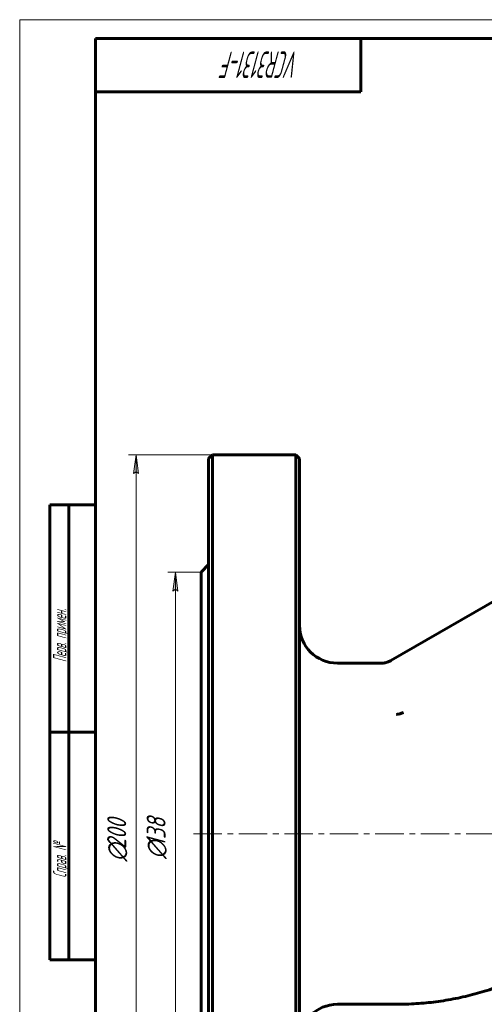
# Model space of a CAD drawing. Header units: millimetres. Extents: x 0 to 594, y 0 to 420.
# Tile 2 of 4: x 0 to 123, y 160 to 420. Entities that reach past the tile are written whole.
import ezdxf

# ---------------------------------------------------------------- set-up
doc = ezdxf.new("R2010")
doc.units = ezdxf.units.MM
for name, pattern in [('K5LT_AXLED', [12, 7.5, -1.5, 1.5, -1.5]), ('K5LT_BASIC', [0]), ('K5LT_THIN', [0])]:
    doc.linetypes.add(name, pattern=pattern)
doc.layers.add('Системный слой', color=7, linetype='Continuous')
doc.layers.add('Системный слой (1)', color=7, linetype='Continuous', true_color=0x6c6c6c)
doc.styles.add('KDIMTEXTSTYLE', font='GOST_AU.SHX', dxfattribs={"width": 0.96, "oblique": 15, "height": 5})
doc.styles.add('KTEXTSTYLE', font='GOST_AU.SHX', dxfattribs={"width": 0.56, "height": 5})
doc.dimstyles.new('KDIMSTYLE (1.00)', dxfattribs={"dimtxt": 5, "dimasz": 1, "dimexe": 2, "dimexo": 0, "dimgap": 1, "dimtad": 1, "dimtxsty": 'KDIMTEXTSTYLE', "dimsah": 1, "dimcen": 0, "dimdle": 1, "dimadec": 0, "dimazin": 0, "dimtfac": 0.667, "dimtmove": 0, "dimatfit": 3, "dimfxl": 1, "dimtvp": 1, "dimtolj": 1, "dimtzin": 0, "dimarcsym": 0})

# ---------------------------------------------------------------- blocks, each defined once
blk = doc.blocks.new('U13')
at = {"layer": 'Системный слой (1)', "color": 143, "linetype": 'K5LT_BASIC', "lineweight": 60, "true_color": 0x33acca}
for p, q in [((73.86, 205.23), (73.86, 304.23)), ((73.86, 106.23), (73.86, 205.23))]:
    blk.add_line(p, q, dxfattribs=at)
blk = doc.blocks.new('U14')
at = {"layer": 'Системный слой (1)', "color": 143, "linetype": 'K5LT_BASIC', "lineweight": 60, "true_color": 0x33acca}
for p, q in [((49.86, 304.23), (49.86, 205.23)), ((49.86, 205.23), (49.86, 106.23))]:
    blk.add_line(p, q, dxfattribs=at)
blk = doc.blocks.new('U16')
at = {"layer": 'Системный слой (1)', "color": 143, "linetype": 'K5LT_BASIC', "lineweight": 60, "true_color": 0x33acca}
for p, q in [((47.86, 205.23), (47.86, 274.23)), ((47.86, 136.23), (47.86, 205.23))]:
    blk.add_line(p, q, dxfattribs=at)
blk = doc.blocks.new('D4')
at = {"layer": 'Системный слой (1)'}
for points in [[(31.35, 300.23), (30.7, 305.23), (30.04, 300.23), (30.7, 300.73)], [(30.7, 105.23), (31.35, 110.23), (30.7, 109.73), (30.04, 110.23)]]:
    blk.add_hatch(color=7, dxfattribs=at).paths.add_polyline_path(points)
at = {"layer": 'Системный слой (1)', "color": 7, "linetype": 'K5LT_THIN', "lineweight": 18, "true_color": 0xffffff}
for p, q in [((50.86, 305.23), (28.7, 305.23)), ((30.04, 300.23), (30.7, 305.23)), ((30.7, 305.23), (31.35, 300.23)), ((30.7, 300.73), (30.04, 300.23)), ((31.35, 300.23), (30.7, 300.73)), ((30.7, 105.23), (30.04, 110.23)), ((30.04, 110.23), (30.7, 109.73)), ((30.7, 109.73), (31.35, 110.23)), ((31.35, 110.23), (30.7, 105.23)), ((50.86, 105.23), (28.7, 105.23))]:
    blk.add_line(p, q, dxfattribs=at)
blk.add_wipeout([(29.7, 197.9), (22.31, 197.9), (22.31, 211.97), (29.7, 211.97)]).dxf.layer = 'Системный слой (1)'
blk.add_line((30.7, 105.23), (30.7, 305.23), dxfattribs=at)
at = {"layer": 'Системный слой (1)', "color": 7, "char_height": 5, "attachment_point": 1, "rotation": 90, "style": 'KTEXTSTYLE'}
for s, insert in [('\\H5.0;\\W1.000;\\Q15;\\Q15;\\W0.960;200', (23.11, 201.21)), ('\\H5.0;\\W1.000;\\Q15;\\Q15;\\W0.960;∅', (23.11, 197.9))]:
    blk.add_mtext(s, dxfattribs=dict(at, insert=insert))
blk = doc.blocks.new('KDIMARROW_01')
at = {"layer": 'Системный слой'}
blk.add_hatch(color=0, dxfattribs=at).paths.add_polyline_path([(0, 0), (-5, 0.66), (-4.5, 0), (-5, -0.66)])
at = {"layer": 'Системный слой', "color": 0, "linetype": 'K5LT_THIN', "lineweight": 18}
for p, q in [((-4.5, 0), (-5, 0.66)), ((-5, 0.66), (0, 0)), ((0, 0), (-5, -0.66)), ((-5, -0.66), (-4.5, 0))]:
    blk.add_line(p, q, dxfattribs=at)
at = {"layer": 'Системный слой (1)', "color": 0, "linetype": 'K5LT_THIN', "lineweight": 18}
blk.add_line((480.14, 205.23), (479.14, 205.23), dxfattribs=at)
blk = doc.blocks.new('D5')
at = {"layer": 'Системный слой (1)'}
for points in [[(41.75, 269.23), (41.09, 274.23), (40.44, 269.23), (41.09, 269.73)], [(41.09, 136.23), (41.75, 141.23), (41.09, 140.73), (40.44, 141.23)]]:
    blk.add_hatch(color=7, dxfattribs=at).paths.add_polyline_path(points)
at = {"layer": 'Системный слой (1)', "color": 7, "linetype": 'K5LT_THIN', "lineweight": 18, "true_color": 0xffffff}
for p, q in [((47.86, 274.23), (39.09, 274.23)), ((40.44, 269.23), (41.09, 274.23)), ((41.09, 274.23), (41.75, 269.23)), ((41.09, 269.73), (40.44, 269.23)), ((41.75, 269.23), (41.09, 269.73)), ((41.09, 136.23), (40.44, 141.23)), ((40.44, 141.23), (41.09, 140.73)), ((41.09, 140.73), (41.75, 141.23)), ((41.75, 141.23), (41.09, 136.23)), ((47.86, 136.23), (39.09, 136.23))]:
    blk.add_line(p, q, dxfattribs=at)
blk.add_wipeout([(40.09, 198.56), (32.71, 198.56), (32.71, 211.36), (40.09, 211.36)]).dxf.layer = 'Системный слой (1)'
blk.add_line((41.09, 136.23), (41.09, 274.23), dxfattribs=at)
at = {"layer": 'Системный слой (1)', "color": 7, "char_height": 5, "attachment_point": 1, "rotation": 90, "style": 'KTEXTSTYLE'}
for s, insert in [('\\H5.0;\\W1.000;\\Q15;\\Q15;\\W0.960;138', (33.51, 201.87)), ('\\H5.0;\\W1.000;\\Q15;\\Q15;\\W0.960;∅', (33.51, 198.56))]:
    blk.add_mtext(s, dxfattribs=dict(at, insert=insert))
blk = doc.blocks.new('U34')
at = {"color": 7, "linetype": 'K5LT_THIN', "lineweight": 18, "true_color": 0xffffff}
for p, q in [((0, 0), (0, 420)), ((0, 420), (594, 420))]:
    blk.add_line(p, q, dxfattribs=at)
at = {"color": 143, "linetype": 'K5LT_BASIC', "lineweight": 60, "true_color": 0x33acca}
for p, q in [((20, 5), (20, 415)), ((20, 415), (589, 415)), ((90, 415), (90, 401)), ((90, 401), (20, 401)), ((8, 172), (8, 292)), ((20, 292), (8, 292)), ((13, 172), (13, 292)), ((20, 232), (8, 232)), ((20, 172), (8, 172))]:
    blk.add_line(p, q, dxfattribs=at)
at = {"color": 7, "attachment_point": 1, "style": 'KTEXTSTYLE'}
for s, insert, char_height, rotation in [('\\H5.0;\\W1.000;\\Q15;\\Q15;\\W0.560;\\H7.00;VCR3131-F', (73.87, 404.64), 7, 180), ('\\H5.0;\\W1.000;\\Q15;\\Q15;\\W0.560;\\H3.50;Перв. примен.', (8.82, 250.52), 3.5, 90), ('\\H5.0;\\W1.000;\\Q15;\\Q15;\\W0.560;\\H3.50;Справ. №', (8.82, 193.63), 3.5, 90)]:
    blk.add_mtext(s, dxfattribs=dict(at, insert=insert, char_height=char_height, rotation=rotation))

msp = doc.modelspace()

# ---------------------------------------------------------------- linework, layer by layer
at = {"layer": 'Системный слой (1)', "color": 143, "linetype": 'K5LT_BASIC', "lineweight": 60, "true_color": 0x33acca}
for p, q in [((49.858, 304.228), (50.858, 305.228)), ((72.858, 305.228), (50.858, 305.228)), ((50.858, 205.228), (50.858, 305.228)), ((73.858, 304.228), (72.858, 305.228)), ((72.858, 305.228), (72.858, 205.228)), ((47.858, 274.228), (49.858, 276.228)), ((97.961, 250.897), (139.756, 275.028)), ((83.858, 250.228), (95.461, 250.228)), ((95.461, 250.228), (95.461, 250.228)), ((97.961, 250.897), (97.961, 250.897)), ((50.858, 105.228), (50.858, 205.228)), ((72.858, 205.228), (72.858, 105.228)), ((83.858, 160.228), (99.48, 160.228))]:
    msp.add_line(p, q, dxfattribs=at)
at = {"layer": 'Системный слой (1)', "color": 30, "linetype": 'K5LT_AXLED', "lineweight": 18, "true_color": 0xff8000}
msp.add_line((45.858, 205.228), (346.858, 205.228), dxfattribs=at)
at = {"layer": 'Системный слой (1)', "color": 143, "linetype": 'K5LT_BASIC', "lineweight": 60, "true_color": 0x33acca}
for centre, start, end in [((83.858, 260.228), 180, 270), ((83.858, 150.228), 90, 180)]:
    msp.add_arc(centre, 10, start, end, dxfattribs=at)
for points, knots in [([(95.461, 250.227), (95.461, 250.227), (95.461, 250.227), (95.461, 250.227), (95.462, 250.227), (95.464, 250.227), (95.465, 250.227), (95.468, 250.227), (95.471, 250.227), (95.477, 250.227), (95.481, 250.227), (95.494, 250.227), (95.503, 250.228), (95.528, 250.228), (95.544, 250.228), (95.593, 250.229), (95.625, 250.23), (95.719, 250.234), (95.782, 250.237), (95.965, 250.252), (96.086, 250.266), (96.38, 250.31), (96.551, 250.345), (96.889, 250.433), (97.056, 250.486), (97.383, 250.609), (97.543, 250.679), (97.788, 250.801), (97.875, 250.848), (97.961, 250.897)], [0.0095813, 0.0095813, 0.0095813, 0.0095813, 0.0096761, 0.0096761, 0.0241903, 0.0241903, 0.0507996, 0.0507996, 0.1015991, 0.1015991, 0.2007792, 0.2007792, 0.3943013, 0.3943013, 0.7716695, 0.7716695, 1.5070536, 1.5070536, 2.9391175, 2.9391175, 5.7258368, 5.7258368, 9.7257159, 9.7257159, 13.725595, 13.725595, 17.7254741, 17.7254741, 19.9883928, 19.9883928, 19.9883928, 19.9883928]), ([(101.23, 237.196), (101.227, 237.195), (101.225, 237.194), (101.088, 237.127), (100.951, 237.068), (100.672, 236.964), (100.53, 236.918), (100.239, 236.839), (100.09, 236.807), (99.791, 236.757), (99.64, 236.739), (99.486, 236.728), (99.483, 236.728), (99.48, 236.728)], [-0.00085099, -0.00085099, -0.00085099, -0.00085099, 0, 0, 0.04482912, 0.04482912, 0.08965823, 0.08965823, 0.13533568, 0.13533568, 0.18101313, 0.18101313, 0.18186412, 0.18186412, 0.18186412, 0.18186412])]:
    msp.add_open_spline(points, degree=3, knots=knots, dxfattribs=at)
msp.add_rational_spline([(139.48, 170.946), (120.916, 160.228), (99.48, 160.228)], [0.854616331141, 0.825495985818, 0.854616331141], degree=2, dxfattribs=at)

# ---------------------------------------------------------------- block references
at = {"layer": 'Системный слой (1)'}
for name in ['U14', 'U13', 'U16']:
    msp.add_blockref(name, (0, 0), dxfattribs=at)

# ---------------------------------------------------------------- next in the draw order: dimensions: what is measured, and where the dimension line sits
at = {"layer": 'Системный слой (1)', "color": 7}
dim = msp.add_linear_dim(base=(30.697, 105.228), p1=(50.858, 305.228), p2=(50.858, 105.228), angle=90, dimstyle='KDIMSTYLE (1.00)', override={"dimexo": 0, "dimpost": '\\H5.0;\\W0.960;\\Q15;∅<>', "dimblk1": 'KDIMARROW_01', "dimblk2": 'KDIMARROW_01', "dimse1": 0, "dimse2": 0, "dimclrt": 7, "dimtol": 1, "dimtp": 0, "dimtm": 0, "dimtdec": 5, "dimtolj": 1}, dxfattribs=at)
dim.commit()
dim.dimension.update_dxf_attribs({"geometry": 'D4', "text_midpoint": (30.697, 205.228), "dimtype": 160})

# ---------------------------------------------------------------- next in the draw order: dimensions: what is measured, and where the dimension line sits
dim = msp.add_linear_dim(base=(41.094, 136.228), p1=(47.858, 274.228), p2=(47.858, 136.228), angle=90, dimstyle='KDIMSTYLE (1.00)', override={"dimexo": 0, "dimpost": '\\H5.0;\\W0.960;\\Q15;∅<>', "dimblk1": 'KDIMARROW_01', "dimblk2": 'KDIMARROW_01', "dimse1": 0, "dimse2": 0, "dimclrt": 7, "dimtol": 1, "dimtp": 0, "dimtm": 0, "dimtdec": 5, "dimtolj": 1}, dxfattribs=at)
dim.commit()
dim.dimension.update_dxf_attribs({"geometry": 'D5', "text_midpoint": (41.094, 205.228), "dimtype": 160})

# ---------------------------------------------------------------- next in the draw order: block references
msp.add_blockref('U34', (0, 0))

doc.saveas('drawing.dxf')
